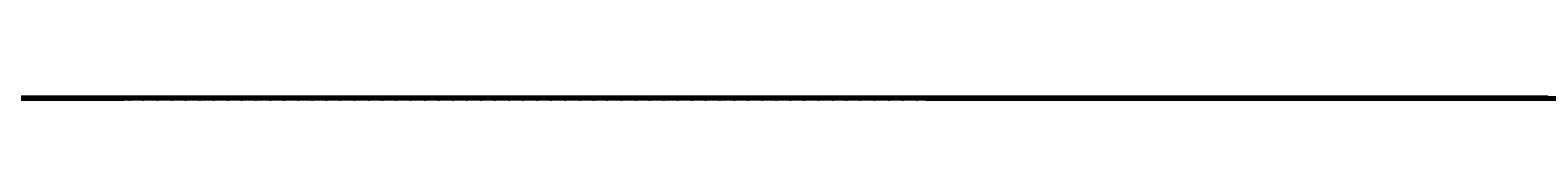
# Model space of a CAD drawing. Header units: millimetres. Extents: x -12354389001 to 271431, y -126469 to 48347.
# Tile 26 of 79: x -12343563189 to -12343343971, y -42853 to -42319. Entities that reach past the tile are written whole.
import ezdxf
from ezdxf.enums import TextEntityAlignment as Align

# ---------------------------------------------------------------- set-up
doc = ezdxf.new("R2010")
doc.units = ezdxf.units.MM
for name, pattern in [('1', [0]), ('4', [5, 3, -2]), ('BGS', [10, 0, 10])]:
    doc.linetypes.add(name, pattern=pattern)
doc.layers.get('0').update_dxf_attribs({"lineweight": 9})
doc.layers.add('00 opisy', color=7, linetype='Continuous', lineweight=25)
doc.layers.add('EBUPP', color=7, linetype='1', lineweight=30)
for name, color, linetype in [('EADOD', 7, 'Continuous'), ('EADTD', 7, 'Continuous'), ('EBUOA', 7, 'Continuous'), ('EDZPD', 3, '1'), ('SDROK', 7, 'Continuous'), ('SDRPK', 7, '1'), ('SZNPM', 7, 'Continuous'), ('SZOPO', 7, 'BGS'), ('SZZPZ', 102, 'Continuous'), ('UCCOA', 6, 'Continuous'), ('UCCOO', 6, 'Continuous'), ('UCCPA', 6, '1'), ('UCCPOR', 6, '1'), ('UCCTO', 6, 'Continuous'), ('UEEOO', 1, 'Continuous'), ('UEEPA', 1, '1'), ('UEEPON', 1, '1'), ('UEETO', 1, 'Continuous'), ('UGGPOR', 2, '1'), ('UKKOA', 7, 'Continuous'), ('UKKOO', 1, 'Continuous'), ('UKKPA', 1, '1'), ('UKKPB', 1, '1'), ('UKKTO', 1, 'Continuous'), ('UTTOO', 2, 'Continuous'), ('UTTPO', 1, '1'), ('UTTTO', 2, 'Continuous'), ('UWWOA', 5, 'Continuous'), ('UWWOO', 5, 'Continuous'), ('UWWPA', 5, '1'), ('UWWPO', 5, '4'), ('UWWTO', 5, 'Continuous'), ('WUKOS', 7, 'Continuous'), ('WUKPS', 7, '1'), ('ZAKRES', 2, '1')]:
    doc.layers.add(name, color=color, linetype=linetype)
doc.styles.get("Standard").update_dxf_attribs({"font": 'arial.ttf'})

# ---------------------------------------------------------------- blocks, each defined once
blk = doc.blocks.new('GRO')
blk.add_circle((0, 0), 0.09)
blk = doc.blocks.new('BGB')
for centre, start, end in [((-3.00001, 0.000018), 359.999656, 59.99989), ((3.00001, 0.000018), 120.00011, 180.000344)]:
    blk.add_arc(centre, 3, start, end)
blk = doc.blocks.new('DLI')
blk.add_circle((0, 0), 0.09)
for centre, start, end in [((0, 0.750093), 30.14144, 149.85856), ((-0.713298, 0.231779), 102.145781, 221.858708), ((0.713298, 0.231779), 318.141292, 77.854219), ((-0.440797, -0.606751), 174.149498, 293.852913), ((0.440797, -0.606751), 246.147087, 5.850502)]:
    blk.add_arc(centre, 0.75, start, end)
blk = doc.blocks.new('TRA')
for p, q in [((-5.5, 2.7539), (-5.5, 1.7539)), ((-4.5, 2.7539), (-4.5, 1.7539)), ((4.5, 2.7539), (4.5, 1.7539)), ((5.5, 2.7539), (5.5, 1.7539)), ((-0.5, -2.2461), (-0.5, -3.2461)), ((0.5, -2.2461), (0.5, -3.2461))]:
    blk.add_line(p, q)
blk = doc.blocks.new('LZA')
blk.add_line((5, 1.0711), (6, 1.0711))
blk.add_circle((5, 2.0711), 1)
blk = doc.blocks.new('DIG')
for p, q in [((-0.6024, 0.1875), (-0.9874, 1.3242)), ((-0.9874, 1.3242), (-0.0078, 0.6309)), ((-0.0078, 0.6309), (0.9542, 1.3483)), ((0.9542, 1.3483), (0.5976, 0.2024)), ((-1.5645, -0.5299), (-0.6024, 0.1875)), ((0.5976, 0.2024), (1.5772, -0.4909)), ((-0.3645, -0.515), (-1.5645, -0.5299)), ((0.0205, -1.6517), (-0.3645, -0.515)), ((0.3772, -0.5058), (0.0205, -1.6517)), ((1.5772, -0.4909), (0.3772, -0.5058))]:
    blk.add_line(p, q)
blk.add_circle((0, 0), 0.09)
blk = doc.blocks.new('WLZ')
blk.add_circle((0, 0), 0.4)
blk = doc.blocks.new('WLM')
for p, q in [((0.35, 0.35), (-0.35, 0.35)), ((-0.35, 0.35), (-0.35, -0.35)), ((0.35, -0.35), (0.35, 0.35)), ((-0.35, -0.35), (0.35, -0.35))]:
    blk.add_line(p, q)
blk = doc.blocks.new('PNN')
for p, q in [((5.2, 0), (4.0686, 1.1314)), ((1.2, 0), (9.2, 0)), ((5.2, 0), (4.0686, -1.1314))]:
    blk.add_line(p, q)
blk = doc.blocks.new('SLS')
blk.add_circle((0, 0), 0.35)
blk = doc.blocks.new('LAT')
for p, q in [((0, 1.2), (0, 2)), ((-2, 0), (-1.2, 0)), ((1.2, 0), (2, 0)), ((0, -1.2), (0, -2))]:
    blk.add_line(p, q)
blk = doc.blocks.new('KRA')
for p, q in [((-0.75, -0.3571), (-0.75, 0.3571)), ((-0.75, 0.3571), (0.75, 0.3571)), ((-0.25, -0.3571), (-0.25, 0.3571)), ((0.25, -0.3571), (0.25, 0.3571)), ((0.75, 0.3571), (0.75, -0.3571)), ((0.75, -0.3571), (-0.75, -0.3571))]:
    blk.add_line(p, q)
blk = doc.blocks.new('HYP')
for p, q in [((0, 1.5), (-0.5303, 0.9697)), ((0, 1.5), (0.5303, 0.9697)), ((0, 0.75), (0, 1.5))]:
    blk.add_line(p, q)
blk.add_circle((0, 0), 0.75)
blk = doc.blocks.new('WSP')
blk.add_circle((0, 0), 0.09)
blk = doc.blocks.new('Wrocławska 82')
at = {"layer": 'EBUPP', "linetype": '1'}
for p, q in [((-295385.43, 34146.42), (-295381.76, 34156.88)), ((-295381.76, 34156.88), (-295350.8, 34146.01)), ((-295370.45, 34141.16), (-295385.43, 34146.42)), ((-295381.38, 34129.76), (-295391.53, 34133.5)), ((-295393.31, 34097.37), (-295381.38, 34129.76)), ((-295378.91, 34075.39), (-295377.48, 34079.36)), ((-295380.36, 34073.82), (-295379.69, 34075.67)), ((-295379.69, 34075.67), (-295378.91, 34075.39)), ((-295379.69, 34073.58), (-295380.36, 34073.82)), ((-295383.29, 34063.62), (-295379.69, 34073.58)), ((-295361.86, 34055.89), (-295383.29, 34063.62)), ((-295394.24, 34020.77), (-295363.98, 34009.99)), ((-295378.65, 34000), (-295385.49, 34002.43)), ((-295376.82, 33958.66), (-295389.52, 33963.33)), ((-295381.72, 33945.33), (-295376.82, 33958.66)), ((-295410.05, 33955.76), (-295381.72, 33945.33)), ((-295385.69, 33829.05), (-295382.28, 33827.86)), ((-295382.28, 33827.86), (-295382.16, 33828.2)), ((-295382.16, 33828.2), (-295381.39, 33827.93)), ((-295381.39, 33827.93), (-295381.51, 33827.59)), ((-295381.51, 33827.59), (-295378.51, 33826.54)), ((-295377.62, 33826.57), (-295381.08, 33816.66)), ((-295381.96, 33817.45), (-295384.67, 33818.4)), ((-295382.11, 33817.02), (-295381.96, 33817.45)), ((-295381.08, 33816.66), (-295382.11, 33817.02)), ((-295407.16, 33785.02), (-295350.08, 33763.78)), ((-295415.72, 33762.02), (-295383.41, 33750)), ((-295383.41, 33750), (-295358.64, 33740.78))]:
    blk.add_line(p, q, dxfattribs=at)
at = {"layer": 'EDZPD', "linetype": '1'}
for p, q in [((-295384.38, 34173.49), (-295381.28, 34173.07)), ((-295363.48, 34169.37), (-295381.28, 34173.07)), ((-295374.36, 34161.45), (-295393.96, 34164.02)), ((-295433.2, 33724), (-295360.4, 33700.8))]:
    blk.add_line(p, q, dxfattribs=at)
at = {"layer": 'SDRPK', "linetype": '1'}
for p, q in [((-295386.39, 34178.41), (-295369.59, 34176.4)), ((-295383.88, 34165.38), (-295409.13, 34168.64)), ((-295367.9, 34162.52), (-295383.88, 34165.38)), ((-295382.21, 34157.42), (-295382.11, 34157.68)), ((-295394.9, 34138.18), (-295378.58, 34132.18)), ((-295381.1, 34117.91), (-295385.2, 34119.22)), ((-295377.1, 34103.34), (-295387.09, 34075.4)), ((-295382.91, 34095.67), (-295387.11, 34084.08)), ((-295395.12, 34035.99), (-295368.92, 34026.49)), ((-295378.9, 34024.09), (-295390.46, 34028.31)), ((-295360.73, 34017.5), (-295378.9, 34024.09)), ((-295380.54, 33915.57), (-295369.3, 33944.54)), ((-295383.94, 33922.52), (-295382.89, 33925.59)), ((-295388.91, 33909.65), (-295383.94, 33922.52)), ((-295390.11, 33890.77), (-295380.54, 33915.57)), ((-295376.01, 33892.25), (-295385.1, 33873.72)), ((-295385.1, 33873.72), (-295357.88, 33862.49)), ((-295380.66, 33816.44), (-295381.08, 33816.66)), ((-295384.6, 33809.22), (-295381.27, 33807.1)), ((-295381.27, 33807.1), (-295383.08, 33800.13)), ((-295383.08, 33800.13), (-295385.23, 33798.55)), ((-295384.06, 33776.43), (-295378.84, 33790.65)), ((-295378.84, 33790.65), (-295367.13, 33786.18)), ((-295382.86, 33778.75), (-295383.48, 33777.18)), ((-295383.48, 33777.18), (-295382.57, 33776.82)), ((-295380.98, 33749.02), (-295383.26, 33743.13)), ((-295406.48, 33741.82), (-295355.08, 33722.41)), ((-295380.86, 33674.66), (-295368.6, 33701.98)), ((-295374.13, 33699.78), (-295384.97, 33675.82)), ((-295394.92, 33698.58), (-295383.65, 33693.57)), ((-295383.65, 33693.57), (-295390.49, 33678.02))]:
    blk.add_line(p, q, dxfattribs=at)
at = {"layer": 'SDRPK', "linetype": '4'}
for p, q in [((-295388.03, 34174.36), (-295380.56, 34173.14)), ((-295380.56, 34173.14), (-295367.43, 34170.25)), ((-295382.11, 34157.68), (-295350.56, 34146.71)), ((-295386.32, 34145.64), (-295382.21, 34157.42)), ((-295375.59, 34141.85), (-295386.32, 34145.64)), ((-295385.31, 34137.69), (-295359.17, 34128.18)), ((-295391.71, 34134.26), (-295380.61, 34130.11)), ((-295380.61, 34130.11), (-295384.64, 34119.06)), ((-295374.46, 34092.18), (-295381.07, 34073.87)), ((-295381.07, 34073.87), (-295384.99, 34063.2)), ((-295384.99, 34063.2), (-295377.14, 34060.36)), ((-295397.98, 34041.82), (-295378.01, 34059.08)), ((-295396.68, 34041.37), (-295376.73, 34058.73)), ((-295398.66, 34042.09), (-295359.34, 34027.69)), ((-295361.27, 34026.75), (-295398.57, 34040.47)), ((-295391.85, 34020.8), (-295383.55, 34017.68)), ((-295383.55, 34017.68), (-295377.84, 34015.59)), ((-295377.7, 33996.52), (-295387.22, 34000)), ((-295383.16, 33982.15), (-295378.22, 33995.11)), ((-295376.74, 33994.47), (-295382.27, 33980.38)), ((-295392.79, 33985.87), (-295383.16, 33982.15)), ((-295382.27, 33980.38), (-295394.68, 33985.19)), ((-295374.83, 33965.5), (-295397.16, 33974.02)), ((-295392.61, 33965.04), (-295373.32, 33957.72)), ((-295381.97, 33945.42), (-295386.5, 33933.12)), ((-295390.01, 33879.36), (-295383.35, 33877.28)), ((-295372.53, 33822.27), (-295380.66, 33816.44)), ((-295380.82, 33814.48), (-295374.45, 33818.75)), ((-295374.45, 33818.75), (-295378.75, 33809.42)), ((-295384.78, 33816.19), (-295380.82, 33814.48)), ((-295380.35, 33813.01), (-295385.22, 33815.18)), ((-295391.61, 33813.45), (-295381.59, 33809.98)), ((-295381.59, 33809.98), (-295380.35, 33813.01)), ((-295378.75, 33809.42), (-295374.71, 33807.58)), ((-295398.54, 33784.52), (-295383.19, 33778.81)), ((-295381.77, 33746.97), (-295389.89, 33750))]:
    blk.add_line(p, q, dxfattribs=at)
at = {"layer": 'SDRPK', "linetype": '1'}
for centre, radius, start, end in [((-295406.0222, 33991.0115), 182.01, 75.993512, 83.579808), ((-295379.7295, 34124.3457), 6.58, 257.97847, 328.31947), ((-295390.1758, 34097.1246), 7.41, 348.67916, 60.43804), ((-295385.0776, 33955.1436), 13.24, 260.90715, 342.94286), ((-295393.6003, 33928.9998), 11.24, 342.34052, 69.09673), ((-295386.049, 33777.2855), 3.51, 352.3787, 24.3012), ((-295387.1733, 33745.7331), 4.7, 248.8387, 326.3688)]:
    blk.add_arc(centre, radius, start, end, dxfattribs=at)
at = {"layer": 'SZOPO', "linetype": 'BGS'}
for p, q in [((-295374.18, 34161.43), (-295410.41, 34165.91)), ((-295502.71, 33750), (-295351.53, 33696.25)), ((-295389.46, 33732.61), (-295368.78, 33724.94)), ((-295371.04, 33696.7), (-295394.68, 33706.74)), ((-295386.37, 33676.62), (-295374.15, 33704.03))]:
    blk.add_line(p, q, dxfattribs=at)
at = {"layer": 'UCCOA'}
for p, q in [((-295389.0799, 33987.8881), (-295382.7611, 33987.8881)), ((-295382.8357, 33983.8611), (-295378.9394, 33986.441)), ((-295378.9394, 33986.441), (-295372.6206, 33986.441)), ((-295386.2645, 33976.0182), (-295379.9457, 33976.0182)), ((-295380.4931, 33972.8286), (-295379.9457, 33976.0182)), ((-295388.338, 33896.9066), (-295382.0843, 33896.9066)), ((-295381.1, 33896.14), (-295382.0843, 33896.9066))]:
    blk.add_line(p, q, dxfattribs=at)
at = {"layer": 'UCCOO'}
for p, q in [((-295385.58, 34042.66), (-295383.7957, 34043.6014)), ((-295383.7957, 34043.6014), (-295377.4769, 34043.6014))]:
    blk.add_line(p, q, dxfattribs=at)
at = {"layer": 'UCCPOR', "linetype": '1'}
for p, q in [((-295381.3, 34055.71), (-295379.05, 34062.05)), ((-295378.25, 34061.77), (-295384.95, 34043.16)), ((-295383.5, 34049.62), (-295381.3, 34055.71)), ((-295383.69, 34049.11), (-295383.5, 34049.62)), ((-295385.97, 34042.78), (-295383.69, 34049.11)), ((-295372.82, 33991.63), (-295385.33, 33962.36)), ((-295372.35, 33990.43), (-295384.5, 33962)), ((-295393.71, 33987.85), (-295380.94, 33983.23)), ((-295382.09, 33982.85), (-295394.02, 33987.12)), ((-295380.94, 33983.23), (-295386.91, 33967.25)), ((-295389.32, 33963.32), (-295382.09, 33982.85)), ((-295381.15, 33946.88), (-295363.9, 33939.93)), ((-295365.2, 33939.36), (-295381.5, 33945.94)), ((-295375.71, 33912.59), (-295381.56, 33896.33)), ((-295380.64, 33895.95), (-295374.77, 33912.25)), ((-295381.56, 33896.33), (-295388.76, 33878.66)), ((-295387.82, 33878.3), (-295380.64, 33895.95))]:
    blk.add_line(p, q, dxfattribs=at)
at = {"layer": 'UCCTO'}
for p, q in [((-295390.4547, 33987.0513), (-295381.4434, 33987.0513)), ((-295383.1, 33983.62), (-295380.1011, 33984.9933)), ((-295380.1011, 33984.9933), (-295371.144, 33984.9933)), ((-295381.52, 33983.03), (-295380.782, 33983.2698)), ((-295380.782, 33983.2698), (-295371.7706, 33983.2698)), ((-295389.8889, 33973.027), (-295380.8775, 33973.027)), ((-295380.59, 33972.56), (-295380.8775, 33973.027)), ((-295389.7518, 33897.5284), (-295380.7404, 33897.5284)), ((-295381.1, 33896.14), (-295380.7404, 33897.5284))]:
    blk.add_line(p, q, dxfattribs=at)
at = {"layer": 'UEEPON', "linetype": '1'}
for p, q in [((-295392.66, 34175.71), (-295379.67, 34173.27)), ((-295379.67, 34173.27), (-295371.05, 34171.64)), ((-295401.3, 34166.01), (-295383.88, 34163.77)), ((-295383.88, 34163.77), (-295380.43, 34163.3)), ((-295380.43, 34163.3), (-295377.35, 34162.88)), ((-295391.44, 34161.67), (-295379.93, 34160.87)), ((-295379.93, 34160.87), (-295374.99, 34159.54)), ((-295386.58, 34133.17), (-295382.1, 34131.53)), ((-295382.1, 34131.53), (-295377.34, 34129.75)), ((-295378.71, 34118.85), (-295380.3, 34118.54)), ((-295380.3, 34118.54), (-295383.16, 34110.77)), ((-295383.16, 34110.77), (-295384.13, 34108.13)), ((-295371.38, 34098.42), (-295383.32, 34063.99)), ((-295383.5, 34063.46), (-295387.95, 34053.64)), ((-295394.31, 34038.65), (-295377.51, 34032.46)), ((-295384.27, 34018.38), (-295381.96, 34017.5)), ((-295381.96, 34017.5), (-295379.89, 34016.71)), ((-295379.89, 34016.71), (-295372.55, 34013.99)), ((-295367.03, 33988.23), (-295385, 33993.93)), ((-295380.63, 33945.45), (-295376.93, 33954.76)), ((-295378.56, 33950.08), (-295379.64, 33947.48)), ((-295379.64, 33947.48), (-295380.84, 33944.62)), ((-295379.72, 33912.43), (-295378.12, 33916.74)), ((-295380.7, 33909.79), (-295379.72, 33912.43)), ((-295385.65, 33896.51), (-295380.7, 33909.79)), ((-295384.08, 33854.05), (-295383.68, 33853.97)), ((-295383.68, 33853.97), (-295380.93, 33853.39)), ((-295380.93, 33853.39), (-295366.25, 33850.32)), ((-295385.17, 33745.42), (-295368.06, 33737.03))]:
    blk.add_line(p, q, dxfattribs=at)
for centre, radius, start, end in [((-295384.4805, 33949.1354), 5.33, 272.3712, 316.2548), ((-295346.5786, 33876.9937), 75.81, 116.868074, 119.691888)]:
    blk.add_arc(centre, radius, start, end, dxfattribs=at)
at = {"layer": 'UEETO'}
for p, q in [((-295386.13, 33777.21), (-295382.4938, 33775.7388)), ((-295382.4938, 33775.7388), (-295374.2425, 33775.7388))]:
    blk.add_line(p, q, dxfattribs=at)
at = {"layer": 'UGGPOR', "linetype": '1'}
for p, q in [((-295398.45, 34172.9), (-295382.3, 34171.14)), ((-295382.3, 34171.14), (-295378.15, 34170.63)), ((-295395.83, 34165.68), (-295381.13, 34163.78)), ((-295381.13, 34163.78), (-295373.19, 34162.64))]:
    blk.add_line(p, q, dxfattribs=at)
at = {"layer": 'UKKOA'}
for p, q in [((-295381.15, 34159.09), (-295379.6108, 34155.6)), ((-295379.6108, 34155.6), (-295372.9662, 34155.6)), ((-295385.9708, 34139.73), (-295379.7171, 34139.73)), ((-295380.25, 34134), (-295380.1246, 34130.6737)), ((-295380.1246, 34130.6737), (-295373.8057, 34130.6737)), ((-295385.0019, 34100.12), (-295378.6831, 34100.12)), ((-295384.9, 34075.83), (-295383.7708, 34076.36)), ((-295383.7708, 34076.36), (-295377.452, 34076.36)), ((-295382.9397, 34053.8562), (-295376.9466, 34053.8562)), ((-295387.5108, 34028.35), (-295381.1268, 34028.35)), ((-295379.5797, 34022.0427), (-295377.3908, 34024.58)), ((-295386.5505, 34020.3682), (-295380.1665, 34020.3682)), ((-295376.5689, 33995.9327), (-295379.2868, 33994.8553)), ((-295385.8718, 33995.8393), (-295379.553, 33995.8393)), ((-295385.6057, 33994.8553), (-295379.2868, 33994.8553)), ((-295380.4177, 33991.9922), (-295374.4246, 33991.9922)), ((-295388.7626, 33990.1047), (-295382.4437, 33990.1047)), ((-295380.77, 33966.48), (-295380.6532, 33962.5217)), ((-295380.6532, 33962.5217), (-295374.9858, 33962.5217)), ((-295383.46, 33939.33), (-295381.5267, 33939.6812)), ((-295381.5267, 33939.6812), (-295375.2731, 33939.6812)), ((-295380.1487, 33934.5427), (-295374.2207, 33934.5427)), ((-295385.8704, 33902.3659), (-295379.6168, 33902.3659)), ((-295376.82, 33901.8), (-295379.6168, 33902.3659)), ((-295380.56, 33813.88), (-295378.758, 33814.579)), ((-295378.758, 33814.579), (-295372.374, 33814.579)), ((-295382.91, 33781.58), (-295380.7537, 33782.4162)), ((-295380.7537, 33782.4162), (-295374.3698, 33782.4162))]:
    blk.add_line(p, q, dxfattribs=at)
at = {"layer": 'UKKOO'}
for p, q in [((-295382.14, 34175.41), (-295379.5308, 34178.57)), ((-295379.5308, 34178.57), (-295372.9514, 34178.57))]:
    blk.add_line(p, q, dxfattribs=at)
at = {"layer": 'UKKPB', "linetype": '1'}
for p, q in [((-295382.08, 34175.68), (-295381.66, 34177.99)), ((-295388.2, 34176.2), (-295382.44, 34175.42)), ((-295381.85, 34175.35), (-295371.74, 34173.95)), ((-295381.42, 34158.97), (-295385.88, 34154.83)), ((-295382.91, 34153.6), (-295385.76, 34154.6)), ((-295385.89, 34143.14), (-295371.08, 34138.07)), ((-295396.29, 34139.96), (-295380.72, 34134.18)), ((-295388.45, 34135.41), (-295380.46, 34133.81)), ((-295380.72, 34134.18), (-295380.52, 34134.11)), ((-295380.52, 34134.11), (-295379.95, 34133.9)), ((-295379.95, 34133.9), (-295369.28, 34130.02)), ((-295376.27, 34098.83), (-295381.56, 34084.48)), ((-295381.56, 34084.48), (-295381.67, 34084.18)), ((-295381.67, 34084.18), (-295382.89, 34081.03)), ((-295382.89, 34081.03), (-295384.79, 34076.11)), ((-295384.65, 34075.65), (-295380.26, 34074.08)), ((-295390.12, 34060.63), (-295383.92, 34058.89)), ((-295383.92, 34058.89), (-295380.36, 34057.9)), ((-295380.36, 34057.9), (-295374.31, 34056.21)), ((-295384.02, 34023.41), (-295380.05, 34021.86)), ((-295380.05, 34021.86), (-295379.49, 34021.64)), ((-295379.49, 34021.64), (-295377.64, 34020.92)), ((-295381.71, 34016.31), (-295379.9, 34021.48)), ((-295381.17, 34000.89), (-295384.99, 34001.09)), ((-295385.51, 33999.33), (-295380.5, 33997.48)), ((-295380.5, 33997.48), (-295378.9, 33996.89)), ((-295378.9, 33996.89), (-295376.77, 33996.1)), ((-295384.55, 33967.61), (-295381.07, 33966.51)), ((-295380.51, 33966.32), (-295379.35, 33965.91)), ((-295380.82, 33966.18), (-295381.43, 33964.49)), ((-295379.35, 33965.91), (-295377.75, 33965.33)), ((-295381.43, 33964.49), (-295382.01, 33962.89)), ((-295382.01, 33962.89), (-295382.76, 33960.84)), ((-295383.38, 33939.62), (-295381.84, 33945.38)), ((-295394.07, 33943.31), (-295383.73, 33939.45)), ((-295383.18, 33939.22), (-295379.05, 33937.88)), ((-295379.05, 33937.88), (-295377.43, 33937.36)), ((-295383.71, 33859.57), (-295384.76, 33860.06)), ((-295371.12, 33853.63), (-295383.71, 33859.57)), ((-295371.12, 33853.38), (-295382.78, 33845.51)), ((-295382.78, 33845.51), (-295383.23, 33845.2)), ((-295383.23, 33845.2), (-295384.28, 33844.5)), ((-295384.78, 33836.24), (-295383.16, 33835.68)), ((-295383.16, 33835.68), (-295367.38, 33830.24)), ((-295367.2, 33829.86), (-295380.46, 33814.17)), ((-295380.84, 33813.99), (-295393.64, 33819.18)), ((-295380.54, 33814.38), (-295380.84, 33813.99)), ((-295380.46, 33814.17), (-295380.54, 33814.38)), ((-295379.01, 33789.35), (-295380.27, 33786.88)), ((-295380.27, 33786.88), (-295381.04, 33785.36)), ((-295381.04, 33785.36), (-295382.82, 33781.87)), ((-295382.63, 33781.48), (-295382.91, 33781.58)), ((-295374.63, 33778.5), (-295382.63, 33781.48)), ((-295383.09, 33781.35), (-295384.93, 33776.79)), ((-295381.39, 33738.39), (-295402.32, 33746.12)), ((-295377.89, 33737.1), (-295381.39, 33738.39))]:
    blk.add_line(p, q, dxfattribs=at)
at = {"layer": 'UKKTO'}
for p, q in [((-295381.15, 34159.09), (-295379.1183, 34155.7117)), ((-295379.1183, 34155.7117), (-295369.7813, 34155.7117)), ((-295386.5602, 34139.7568), (-295377.2231, 34139.7568)), ((-295380.23, 34134), (-295380.7445, 34131.5236)), ((-295390.0273, 34131.5236), (-295380.7445, 34131.5236)), ((-295387.913, 34100.22), (-295378.5759, 34100.22)), ((-295384.1169, 34076.3714), (-295374.8341, 34076.3714)), ((-295384.8312, 34053.7789), (-295375.4941, 34053.7789)), ((-295387.9203, 34027.7978), (-295378.8547, 34027.7978)), ((-295379.77, 34021.75), (-295378.0212, 34023.7751)), ((-295386.801, 34020.3863), (-295378.7667, 34020.3863)), ((-295383.9474, 34017.0283), (-295374.6104, 34017.0283)), ((-295388.5873, 34001.4623), (-295379.5216, 34001.4623)), ((-295384.5951, 33999.1533), (-295375.5294, 33999.1533)), ((-295376.51, 33995.95), (-295378.8344, 33993.8966)), ((-295386.1279, 33995.733), (-295376.8994, 33995.733)), ((-295388.1172, 33993.8966), (-295378.8344, 33993.8966)), ((-295383.3294, 33991.4726), (-295374.0466, 33991.4726)), ((-295388.7008, 33990.5705), (-295379.4723, 33990.5705)), ((-295392.4941, 33980.2481), (-295383.2113, 33980.2481)), ((-295382.6561, 33966.6807), (-295373.4276, 33966.6807)), ((-295380.77, 33966.48), (-295381.1758, 33962.6622)), ((-295381.1758, 33962.6622), (-295372.2187, 33962.6622)), ((-295383.46, 33939.33), (-295382.3487, 33940.0129)), ((-295382.3487, 33940.0129), (-295373.1745, 33940.0129)), ((-295383.0244, 33933.5808), (-295373.7959, 33933.5808)), ((-295388.5248, 33902.887), (-295379.5134, 33902.887)), ((-295376.82, 33901.8), (-295379.5134, 33902.887)), ((-295380.5485, 33813.9139), (-295379.4829, 33814.2381)), ((-295379.4829, 33814.2381), (-295370.5258, 33814.2381)), ((-295382.91, 33781.58), (-295381.6712, 33781.6003)), ((-295381.6712, 33781.6003), (-295372.3341, 33781.6003))]:
    blk.add_line(p, q, dxfattribs=at)
at = {"layer": 'UTTPO', "linetype": '1'}
for p, q in [((-295384.66, 34173.06), (-295383.63, 34172.9)), ((-295383.63, 34172.9), (-295364.73, 34170.03)), ((-295386.65, 34144.62), (-295372.99, 34138.96)), ((-295387.15, 34062.59), (-295376.11, 34094.52)), ((-295381.33, 34051.44), (-295377.7, 34061.61)), ((-295378.47, 34059.12), (-295386.29, 34061.29)), ((-295382.27, 34039.09), (-295375.41, 34057.43)), ((-295381.84, 34050.02), (-295381.33, 34051.44)), ((-295384.7, 34041.99), (-295381.84, 34050.02)), ((-295400.82, 34045.77), (-295382.27, 34039.09)), ((-295382.27, 34039.09), (-295374.68, 34036.57)), ((-295395.08, 34022.87), (-295366.83, 34012.15))]:
    blk.add_line(p, q, dxfattribs=at)
at = {"layer": 'UWWPO', "linetype": '1'}
for p, q in [((-295384.45, 34138.2), (-295377.69, 34135.73)), ((-295389.44, 34056.66), (-295383.66, 34072.45)), ((-295383.66, 34072.45), (-295380.53, 34071.26)), ((-295394.43, 34043.01), (-295354.84, 34027.39)), ((-295372.77, 33939.95), (-295386.83, 33944.99)), ((-295387.56, 33933.48), (-295376.7, 33929.18)), ((-295377.53, 33895.94), (-295380.08, 33888.68)), ((-295394.19, 33849.66), (-295380.08, 33888.68))]:
    blk.add_line(p, q, dxfattribs=at)
at = {"layer": 'UWWTO'}
blk.add_line((-295382.5974, 33938.8586), (-295373.5861, 33938.8586), dxfattribs=at)
at = {"layer": 'WUKPS', "linetype": '1'}
for p, q in [((-295384.32, 34160.66), (-295370.83, 34158.3)), ((-295381.51, 34160.17), (-295381.76, 34158.75)), ((-295379.54, 34159.82), (-295379.66, 34159.15)), ((-295382.96, 34158.92), (-295386.95, 34145.11)), ((-295378.28, 34158.28), (-295382.96, 34158.92)), ((-295388.34, 34141.26), (-295378.46, 34137.61)), ((-295377.59, 34136.08), (-295389.98, 34140.8)), ((-295382.19, 34138.99), (-295382.38, 34138.48)), ((-295380.31, 34138.3), (-295380.69, 34137.26)), ((-295378.99, 33943.95), (-295378.83, 33943.47)), ((-295379.95, 33943.67), (-295379.87, 33943.33)), ((-295380.93, 33943.45), (-295380.78, 33942.62)), ((-295381.92, 33943.31), (-295381.86, 33942.81)), ((-295383.91, 33943.24), (-295383.94, 33942.6)), ((-295382.91, 33943.24), (-295382.89, 33942.08)), ((-295384.72, 33934.14), (-295383.91, 33934.56)), ((-295384.31, 33933.23), (-295383.86, 33933.41)), ((-295383.91, 33932.31), (-295383.03, 33932.63)), ((-295383.62, 33931.36), (-295383.17, 33931.47)), ((-295383.42, 33930.38), (-295382.53, 33930.51)), ((-295383.33, 33929.39), (-295382.88, 33929.4)), ((-295383.33, 33928.39), (-295382.44, 33928.33)), ((-295383.44, 33927.39), (-295383, 33927.32)), ((-295383.52, 33926.98), (-295383.98, 33924.95)), ((-295383.65, 33926.41), (-295382.76, 33926.21)), ((-295383.87, 33925.44), (-295383.47, 33925.35)), ((-295384.17, 33924.49), (-295383.44, 33924.2)), ((-295382.01, 33882.81), (-295376.01, 33892.25)), ((-295381.53, 33881.04), (-295376.01, 33892.25)), ((-295379.01, 33887.54), (-295378.75, 33887.37)), ((-295379.54, 33886.69), (-295378.94, 33886.31)), ((-295380.08, 33885.85), (-295379.73, 33885.63)), ((-295380.61, 33885), (-295379.83, 33884.5)), ((-295381.15, 33884.16), (-295380.71, 33883.88)), ((-295381.69, 33883.32), (-295380.71, 33882.7)), ((-295385.22, 33877.86), (-295382.01, 33882.81)), ((-295382.23, 33882.47), (-295381.7, 33882.13)), ((-295382.77, 33881.64), (-295381.61, 33880.88)), ((-295385.1, 33873.72), (-295381.53, 33881.04)), ((-295383.31, 33880.8), (-295382.68, 33880.39)), ((-295383.86, 33879.96), (-295382.49, 33879.07)), ((-295384.4, 33879.12), (-295383.67, 33878.64)), ((-295384.73, 33781.45), (-295380.71, 33793.26)), ((-295380.71, 33793.26), (-295370.61, 33790.5)), ((-295379.58, 33792.95), (-295380.07, 33791.17)), ((-295380.41, 33791.3), (-295384.55, 33779.32)), ((-295378.84, 33790.65), (-295380.41, 33791.3)), ((-295381.62, 33790.59), (-295381.19, 33790.44)), ((-295382.27, 33788.7), (-295381.41, 33788.4)), ((-295382.91, 33786.8), (-295382.49, 33786.66)), ((-295383.56, 33784.91), (-295382.71, 33784.62)), ((-295384.2, 33783.02), (-295383.78, 33782.88))]:
    blk.add_line(p, q, dxfattribs=at)
for centre, radius, start, end in [((-295383.3355, 33956.6216), 13.39, 250.11454, 299.60799), ((-295393.0364, 33928.9592), 9.72, 348.25118, 25.99885)]:
    blk.add_arc(centre, radius, start, end, dxfattribs=at)
at = {"layer": 'ZAKRES', "linetype": '1'}
for p, q in [((-295384.45, 34162.74), (-295374.16, 34161.44)), ((-295376.66, 33706.08), (-295431.32, 33723.42))]:
    blk.add_line(p, q, dxfattribs=at)
at = {"layer": 'EADOD'}
blk.add_blockref('GRO', (-295381.28, 34173.07), dxfattribs=at)
at = {"layer": 'SDROK', "rotation": 69.779989}
blk.add_blockref('BGB', (-295384.27, 33939.17), dxfattribs=at)
at = {"layer": 'SZOPO', "rotation": 159.639993}
blk.add_blockref('BGB', (-295382.38, 33729.98), dxfattribs=at)
at = {"layer": 'SZZPZ'}
for name, p in [('TRA', (-295386.22, 34175.09)), ('DLI', (-295381.59, 34173.72)), ('DLI', (-295380.17, 34173.26)), ('LZA', (-295387.47, 34153.83)), ('LZA', (-295389.35, 34148.1)), ('TRA', (-295382.34, 34140.5)), ('TRA', (-295378.53, 34122.25)), ('TRA', (-295386.69, 34097.15)), ('DIG', (-295378.73, 34094.48)), ('DIG', (-295380.19, 34091.27)), ('DIG', (-295381.15, 34088.27)), ('DLI', (-295382.35, 34084.95)), ('DLI', (-295383.61, 34081.56)), ('TRA', (-295389.42, 34052.48)), ('TRA', (-295377.67, 34046.71)), ('TRA', (-295378.85, 34037.38)), ('DIG', (-295383.16, 34038.3)), ('DIG', (-295380.72, 34037.3)), ('DIG', (-295377.45, 34036.46)), ('DIG', (-295384.51, 34033.67)), ('DIG', (-295380.75, 34032.25)), ('DIG', (-295377.41, 34030.95)), ('TRA', (-295381.75, 34020.88)), ('TRA', (-295384.23, 34020.14)), ('TRA', (-295377.85, 34019.4)), ('DLI', (-295383.93, 33971.47)), ('DLI', (-295377.8, 33969.13)), ('DLI', (-295377.66, 33903.98)), ('DLI', (-295379.53, 33899.53)), ('DLI', (-295381.42, 33893.9)), ('DLI', (-295383.38, 33889.15)), ('DLI', (-295384.8, 33885.56)), ('TRA', (-295378.16, 33858.41)), ('TRA', (-295389.4, 33844.16)), ('TRA', (-295375.47, 33841.62)), ('DLI', (-295384.81, 33833.24)), ('TRA', (-295388.66, 33788.57)), ('DLI', (-295382.97, 33705.72)), ('DLI', (-295381.35, 33704.88)), ('DLI', (-295378.91, 33704.32))]:
    blk.add_blockref(name, p, dxfattribs=at)
at = {"layer": 'UCCPA'}
for p in [(-295383.1, 33983.62), (-295381.52, 33983.03), (-295381.1, 33896.14)]:
    blk.add_blockref('WLZ', p, dxfattribs=at)
at = {"layer": 'UCCPA', "rotation": 248.929998}
blk.add_blockref('WLM', (-295380.59, 33972.56), dxfattribs=at)
at = {"layer": 'UEEOO', "rotation": 349.44}
blk.add_blockref('PNN', (-295392, 34173.98), dxfattribs=at)
at = {"layer": 'UEEPA'}
for p, rotation in [((-295383.25, 34063.76), 90.800006), ((-295385.4, 33745.51), 85.47999900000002)]:
    blk.add_blockref('LAT', p, dxfattribs=dict(at, rotation=rotation))
for p in [(-295383.41, 34063.72), (-295379.71, 33972.39), (-295379.83, 33971.82)]:
    blk.add_blockref('SLS', p, dxfattribs=at)
at = {"layer": 'UKKPA'}
for name, p, rotation in [('KRA', (-295381.63, 34178.26), 353.57), ('WLZ', (-295380.23, 34134), 340.019999), ('WLZ', (-295379.77, 34021.75), 338.65), ('WLZ', (-295380.56, 33813.88), 339.879999), ('KRA', (-295378.82, 33789.84), 69.130001), ('WLZ', (-295382.91, 33781.58), 339.5399990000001)]:
    blk.add_blockref(name, p, dxfattribs=dict(at, rotation=rotation))
for p in [(-295382.14, 34175.41), (-295381.15, 34159.09), (-295380.77, 33966.48), (-295383.46, 33939.33)]:
    blk.add_blockref('WLZ', p, dxfattribs=at)
at = {"layer": 'UWWPA'}
blk.add_blockref('HYP', (-295383.66, 34072.45), dxfattribs=at)
at = {"layer": 'WUKOS'}
for p in [(-295381.51, 34178.24), (-295382.84, 34158.61), (-295381.18, 34129.83), (-295383.04, 34098.21), (-295379.57, 34096.94), (-295379.24, 34096.78), (-295380.97, 34088.08), (-295383.54, 34081.24), (-295383.73, 34072.53), (-295383.43, 34063.59), (-295380.67, 34037.29), (-295382.52, 34025.55), (-295382.31, 33930.07), (-295383.18, 33923.91), (-295381.81, 33848.06), (-295380.98, 33816.64), (-295381.48, 33809.85), (-295381.2, 33807.08), (-295380.73, 33793.38), (-295380.3, 33791.37), (-295378.72, 33789.75), (-295381.59, 33746.89), (-295383.2, 33743.03), (-295382.94, 33730.27)]:
    blk.add_blockref('WSP', p, dxfattribs=at)
at = {"layer": 'EADTD', "oblique": 15}
for s, rotation, p in [('67', 62.0378, (-295382.18, 33952.13)), ('52', 159.59, (-295377.04, 33770.55))]:
    blk.add_text(s, height=2.5, rotation=rotation, dxfattribs=at).set_placement(p, align=Align.TOP_LEFT)
at = {"layer": 'EBUOA', "oblique": 15}
blk.add_text('i', height=2.5, dxfattribs=at).set_placement((-295384.03, 33762.76))
at = {"layer": 'SDROK', "oblique": 15}
for s, rotation, p in [('ch.asf', 352.63, (-295387.03, 34164.69)), ('beton', 70.7, (-295381.33, 34107.29)), ('ch.bet', 339.8, (-295385.58, 34035.99)), ('j.asf.', 340.06, (-295380.48, 34027.42)), ('j.asf.', 68.89, (-295385.14, 33908)), ('bet.', 339.32, (-295382.5, 33735.33))]:
    blk.add_text(s, height=1.5, rotation=rotation, dxfattribs=at).set_placement(p)
for s, p in [('wyw.', (-295379.44, 33973.16)), ('bet.', (-295386.03, 33802.94))]:
    blk.add_text(s, height=1.5, dxfattribs=at).set_placement(p)
at = {"layer": 'SZNPM', "oblique": 15}
blk.add_text('%%U5000', height=1.8, dxfattribs=at).set_placement((-295378.93, 34128.37))
at = {"layer": 'UCCOA', "oblique": 15}
for s, p in [('217.73', (-295388.92, 33988.49)), ('215.63', (-295388.99, 33987.15)), ('215.60', (-295378.95, 33985.64)), ('c', (-295383.49, 33984.52)), ('c', (-295380.94, 33982.36)), ('ndo.', (-295381.27, 33981.23)), ('215.30', (-295383.01, 33976.08)), ('c', (-295382.53, 33971.36)), ('c', (-295380.16, 33895.31))]:
    blk.add_text(s, height=1.8, dxfattribs=at).set_placement(p)
for s, p in [('217.22', (-295379.3, 33978.42)), ('215.60', (-295381.44, 33899.31)), ('ndo', (-295382.56, 33897.71))]:
    blk.add_text(s, height=1.8, dxfattribs=at).set_placement(p, align=Align.TOP_RIGHT)
at = {"layer": 'UCCOO', "oblique": 15}
for s, p in [('217.73', (-295383.63, 34044.2)), ('216.15', (-295383.91, 34042.77))]:
    blk.add_text(s, height=1.8, dxfattribs=at).set_placement(p)
blk.add_text('coA', height=1.8, rotation=68.1986, dxfattribs=at).set_placement((-295383.05, 33890.55))
at = {"layer": 'UCCTO', "oblique": 15}
for s, p in [('971a-2-17', (-295390.32, 33987.55)), ('971a-2-16', (-295379.97, 33985.49)), ('971a-2-15', (-295380.65, 33983.77))]:
    blk.add_text(s, height=1.5, dxfattribs=at).set_placement(p)
for s, p in [('971a-2-13', (-295380.34, 33973.53)), ('971a-2-10', (-295380.2, 33898.03))]:
    blk.add_text(s, height=1.5, dxfattribs=at).set_placement(p, align=Align.RIGHT)
blk.add_text('1-1.2/16', height=1.5, rotation=68.1126, dxfattribs=at).set_placement((-295384.78, 33890.69), align=Align.TOP_LEFT)
at = {"layer": 'UEEOO', "oblique": 15}
for s, rotation, p in [('eWA', 352.29, (-295381.98, 34163.43)), ('eNA', 69.79, (-295384.64, 34110.2)), ('eNA', 339.14, (-295385.73, 34018.9)), ('eNA', 67.33, (-295378.86, 33949.53)), ('eNA', 69.58, (-295380.88, 33912.37)), ('eNA', 348.19, (-295383.46, 33854.95))]:
    blk.add_text(s, height=1.8, rotation=rotation, dxfattribs=at).set_placement(p, align=Align.TOP_LEFT)
at = {"layer": 'UEETO', "oblique": 15}
for s, rotation, p in [('1-2.1/1', 354.2072, (-295379.4, 34162.99)), ('1-1.1/33', 340.4633, (-295391.07, 34134.55)), ('1-1.3/2', 72.4744, (-295385.87, 34106.11)), ('1-1.2/41', 340.4695, (-295389.22, 34019.99)), ('1-1.1/43', 70.8941, (-295380.08, 33914.22)), ('1-1.3/20', 348.9806, (-295387.09, 33855.63))]:
    blk.add_text(s, height=1.5, rotation=rotation, dxfattribs=at).set_placement(p, align=Align.TOP_LEFT)
blk.add_text('971a-2-5', height=1.5, dxfattribs=at).set_placement((-295382.36, 33776.24))
at = {"layer": 'UKKOA', "oblique": 15}
for s, p in [('k', (-295383.12, 34176.89)), ('k', (-295382.24, 34160.05)), ('220.03', (-295379.45, 34158)), ('218.68', (-295385.81, 34142.13)), ('ndo.', (-295384.99, 34140.91)), ('k', (-295380.96, 34135.21)), ('216.75', (-295380.21, 34131.25)), ('215.38', (-295383.82, 34076.34)), ('215.08', (-295379.93, 34054.85)), ('214.96', (-295387.4, 34028.17)), ('k', (-295380.2, 34023.61)), ('217.24', (-295386.39, 34022.77)), ('zal.', (-295385.83, 34021.43)), ('ndn', (-295384.93, 34000.98)), ('217.22', (-295385.71, 33998.24)), ('215.55', (-295385.75, 33996.84)), ('217.55', (-295388.6, 33992.5)), ('215.55', (-295388.78, 33991.07)), ('k', (-295383.97, 33968.69)), ('214.96', (-295391.17, 33968.68)), ('k', (-295381.5, 33967.82)), ('217.11', (-295380.49, 33964.92)), ('215.31', (-295380.66, 33963.46)), ('214.72', (-295381.56, 33939.74)), ('k', (-295383.37, 33938.87)), ('214.15', (-295382.45, 33903.32)), ('k', (-295381.55, 33813.91)), ('211.81', (-295380.55, 33782.38)), ('k', (-295383.58, 33781.53))]:
    blk.add_text(s, height=1.8, dxfattribs=at).set_placement(p, align=Align.TOP_LEFT)
blk.add_text('218.38', height=1.8, dxfattribs=at).set_placement((-295379.96, 34132.17), align=Align.MIDDLE_LEFT)
for s, p in [('218.30', (-295378.04, 34100.72)), ('217.08', (-295378.64, 33995.46)), ('217.12', (-295373.78, 33992.59)), ('216.10', (-295373.58, 33935.14))]:
    blk.add_text(s, height=1.8, dxfattribs=at).set_placement(p, align=Align.RIGHT)
for s, p in [('218.00', (-295383.61, 34076.96)), ('217.24', (-295387.35, 34028.95)), ('216.22', (-295381.37, 33940.28)), ('213.24', (-295380.59, 33783.02))]:
    blk.add_text(s, height=1.8, dxfattribs=at).set_placement(p)
for s, p in [('217.81', (-295376.3, 34056.26)), ('215.95', (-295378.97, 33904.77))]:
    blk.add_text(s, height=1.8, dxfattribs=at).set_placement(p, align=Align.TOP_RIGHT)
blk.add_text('k', height=1.8, rotation=338.65, dxfattribs=at).set_placement((-295384.48, 34024.7), align=Align.TOP_LEFT)
at = {"layer": 'UKKOO', "oblique": 15}
blk.add_text('220.68', height=1.8, dxfattribs=at).set_placement((-295379.37, 34179.17))
for s, p in [('219.36', (-295379.37, 34178.65)), ('215.76', (-295382.08, 33994.92))]:
    blk.add_text(s, height=1.8, dxfattribs=at).set_placement(p, align=Align.TOP_LEFT)
for s, rotation, p in [('k250', 68.85, (-295381.6, 34083.4)), ('k250', 344.38, (-295383.86, 34060.04)), ('kA', 339.72, (-295380.59, 33998.72)), ('kA', 340.21, (-295380, 33967.17)), ('kA', 70, (-295381.72, 33962.22)), ('kA niecz', 334.74, (-295384.25, 33861.22)), ('k200A niecz', 34, (-295386.16, 33844.9)), ('kA', 340.96, (-295384.06, 33837.28)), ('kA', 63, (-295382.02, 33786.16)), ('k400', 339.74, (-295380.92, 33739.45))]:
    blk.add_text(s, height=1.8, rotation=rotation, dxfattribs=at).set_placement(p, align=Align.TOP_LEFT)
at = {"layer": 'UKKTO', "oblique": 15}
for s, p in [('921c-4-27', (-295378.98, 34157.71)), ('921c-4-25', (-295386.43, 34141.76)), ('921c-4-1', (-295386.67, 34022.39)), ('921c-4-18', (-295384.46, 34001.15)), ('1-1.2/26', (-295384.93, 34000.98)), ('971a-2-86', (-295385.99, 33997.73)), ('971a-2-28', (-295392.36, 33982.25)), ('971a-2-91', (-295381.04, 33964.66))]:
    blk.add_text(s, height=1.5, dxfattribs=at).set_placement(p, align=Align.TOP_LEFT)
for s, p in [('921c-4-29', (-295380.21, 34133.52)), ('921c-4-38', (-295374.96, 34055.78)), ('921c-4-49', (-295374.07, 34019.03)), ('971a-2-87', (-295378.3, 33995.9)), ('971a-2-88', (-295373.51, 33993.47)), ('971a-2-95', (-295373.26, 33935.58))]:
    blk.add_text(s, height=1.5, dxfattribs=at).set_placement(p, align=Align.TOP_RIGHT)
for s, p in [('921c-4-35', (-295378.04, 34100.72)), ('971a-2-92', (-295372.89, 33967.18)), ('971a-2-51', (-295378.98, 33903.39))]:
    blk.add_text(s, height=1.5, dxfattribs=at).set_placement(p, align=Align.RIGHT)
for s, rotation, p in [('1-1.1/40', 70.0058, (-295382.97, 34079.44)), ('1-1.1/42', 346.6331, (-295387.82, 34060.97)), ('1-1.1/50', 340.2142, (-295385.3, 34025.01)), ('1-1.2/35', 71.1222, (-295383.37, 33962.16)), ('1-1.1/71', 343.9942, (-295380.66, 33939.41)), ('1-1.1/7', 336.1773, (-295379.89, 33859)), ('1-1.1/7', 33.0427, (-295389.13, 33842.69)), ('1-1.1/91', 340.835, (-295382.15, 33836.57)), ('1-1.3/45', 63.0233, (-295383.63, 33782.52))]:
    blk.add_text(s, height=1.5, rotation=rotation, dxfattribs=at).set_placement(p, align=Align.TOP_LEFT)
for s, p in [('921c-4-36', (-295383.98, 34076.87)), ('921c-4-51', (-295387.79, 34028.3)), ('921c-4-17', (-295388.45, 34001.96)), ('971a-2-29', (-295388.57, 33991.07)), ('971a-2-96', (-295382.21, 33940.51)), ('971a-2-61', (-295379.35, 33814.74)), ('971a-2-74', (-295381.54, 33782.1))]:
    blk.add_text(s, height=1.5, dxfattribs=at).set_placement(p)
at = {"layer": 'UTTOO', "oblique": 15}
for s, rotation, p in [('tA', 351.36, (-295385.61, 34172.01)), ('tA', 345.07, (-295383.06, 34060.57)), ('tA niecz', 74.4407, (-295381.57, 34047.61)), ('tA', 65.8, (-295379.55, 34047.75))]:
    blk.add_text(s, height=1.8, rotation=rotation, dxfattribs=at).set_placement(p)
at = {"layer": 'UTTTO', "oblique": 15}
for s, rotation, p in [('1-1.1/32', 74.3632, (-295378.93, 34089.1)), ('1-1.1/32', 345.4034, (-295386.59, 34062.52)), ('1-1.1/31', 70.9019, (-295381.45, 34044.09)), ('1-1.2/14', 71.565, (-295383.5, 34043.82)), ('1-1.1/43', 338.9411, (-295379.5, 34017.96))]:
    blk.add_text(s, height=1.5, rotation=rotation, dxfattribs=at).set_placement(p, align=Align.TOP_LEFT)
at = {"layer": 'UWWOA', "oblique": 15}
blk.add_text('w', height=1.8, dxfattribs=at).set_placement((-295385.42, 33682.89))
at = {"layer": 'UWWOO', "oblique": 15}
blk.add_text('wA50', height=1.8, rotation=68.7146, dxfattribs=at).set_placement((-295385.73, 34131.87))
at = {"layer": 'UWWTO', "oblique": 15}
blk.add_text('1-1.2/20', height=1.5, rotation=72.1757, dxfattribs=at).set_placement((-295385.52, 34134.42), align=Align.TOP_LEFT)
blk.add_text('971a-2-18', height=1.5, dxfattribs=at).set_placement((-295373.05, 33939.36), align=Align.RIGHT)
at = {"layer": 'WUKOS', "oblique": 15}
for s, p in [('220.31', (-295384.07, 34178.83)), ('218.48', (-295380.31, 34140.5)), ('218.56', (-295380.67, 34130.02)), ('218.43', (-295383.98, 34119.31)), ('218.14', (-295379.11, 34108.66)), ('218.36', (-295389.78, 34096.5)), ('218.51', (-295390.12, 34094.31)), ('218.23', (-295381.07, 34086.73)), ('218.10', (-295389.32, 34080.76)), ('218.10', (-295383.78, 34079.92)), ('217.88', (-295388.13, 34071.27)), ('217.88', (-295387.71, 34062.83)), ('217.57', (-295380.12, 34037.93)), ('217.58', (-295390.85, 34036.2)), ('217.18', (-295382.33, 34025.7)), ('217.06', (-295389.98, 33973.96)), ('217.11', (-295389.32, 33963.86)), ('216.31', (-295386.73, 33940.75)), ('216.32', (-295384.88, 33936.65)), ('216.60', (-295384.59, 33934.35)), ('216.04', (-295382, 33930.17)), ('216.61', (-295385.83, 33929.99)), ('216.04', (-295379.7, 33928.17)), ('214.45', (-295380.83, 33905.99)), ('215.62', (-295387.05, 33893.37)), ('215.35', (-295380.35, 33892.14)), ('215.75', (-295389.9, 33879.66)), ('214.88', (-295384.52, 33873.91)), ('215.29', (-295390.58, 33869.59)), ('215.08', (-295381.24, 33848.39)), ('215.18', (-295383.68, 33833.53)), ('214.94', (-295380.63, 33816.93)), ('214.79', (-295381.22, 33810.12)), ('214.88', (-295381.37, 33806.05)), ('214.93', (-295389.56, 33798.5)), ('213.28', (-295381.31, 33746.6)), ('213.25', (-295382.95, 33743.03)), ('213.07', (-295382.57, 33730.48)), ('211.93', (-295384.05, 33682.72)), ('211.98', (-295388.97, 33680.6))]:
    blk.add_text(s, height=1.8, dxfattribs=at).set_placement(p)
for s, rotation, p in [('219.96', 74.19, (-295385.58, 34156.86)), ('218.97', 72.56, (-295383.28, 34154.33)), ('218.62', 340.35, (-295385.82, 34145.28)), ('218.43', 341.21, (-295390.26, 34103.53)), ('218.42', 72.06, (-295383.98, 34094.08)), ('218.27', 71.98, (-295382.7, 34093.43)), ('218.18', 69.16, (-295380.9, 34093.29)), ('218.24', 70.6, (-295379.88, 34092.53)), ('218.08', 70.21, (-295385.87, 34084.04)), ('216.24', 67.62, (-295386.01, 33920.75)), ('215.99', 71.75, (-295383.72, 33919.54)), ('215.94', 68.26, (-295379.96, 33918.2)), ('213.97', 69.74, (-295382.13, 33789.99)), ('213.19', 72.35, (-295380.53, 33787.29)), ('213.69', 340.83, (-295388.54, 33783.06)), ('213.24', 342.1, (-295388.78, 33779.69))]:
    blk.add_text(s, height=1.8, rotation=rotation, dxfattribs=at).set_placement(p)

msp = doc.modelspace()

# ---------------------------------------------------------------- block references
at = {"layer": '00 opisy', "color": 7, "ltscale": 0.5, "xscale": 41788.44072896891, "zscale": 41788.44072896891}
msp.add_blockref('Wrocławska 82', (72579.819, -76527.721), dxfattribs=at)

doc.saveas('drawing.dxf')
